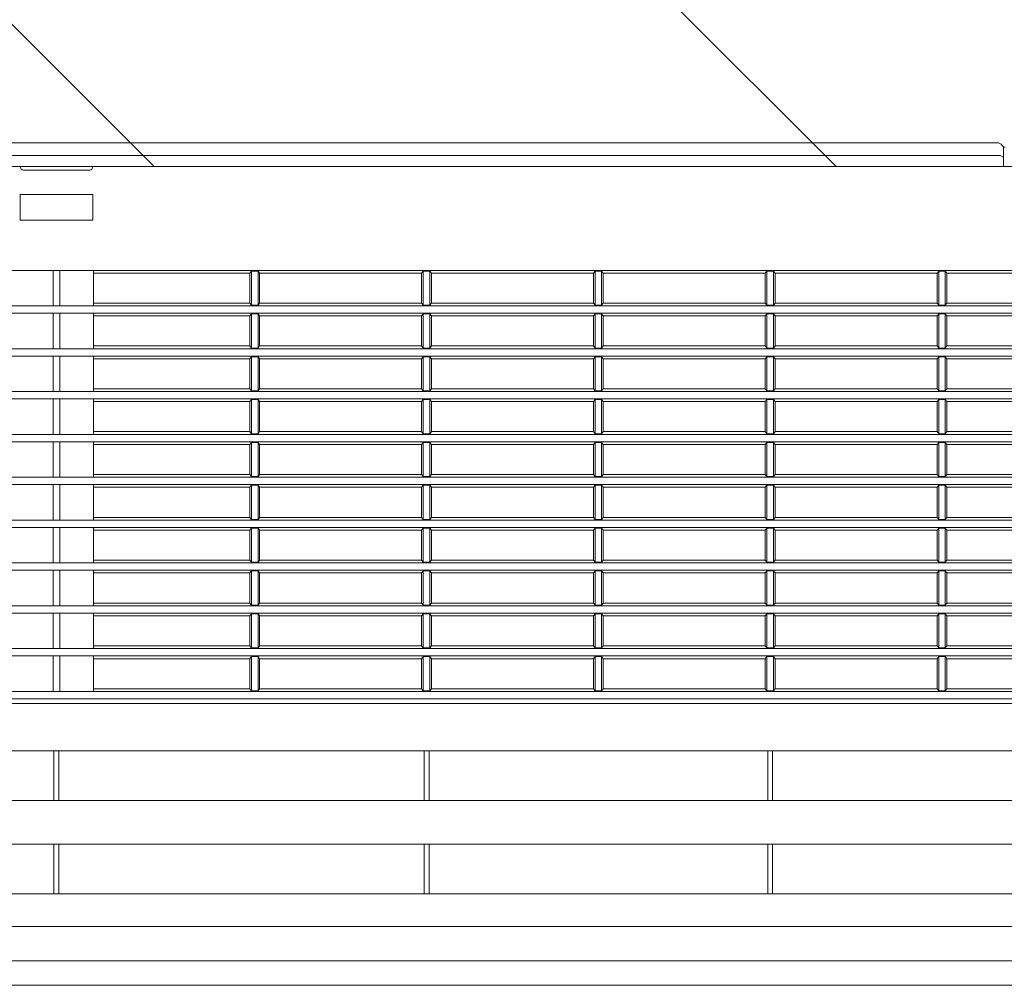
# Model space of a CAD drawing. Header units: millimetres. Extents: x -4612887 to -4536833, y -5457376 to -5415716.
# Tile 111 of 144: x -4579240 to -4578975, y -5437260 to -5436999. Entities that reach past the tile are written whole.
import ezdxf

# ---------------------------------------------------------------- set-up
doc = ezdxf.new("R2010")
doc.units = ezdxf.units.MM
doc.header["$MEASUREMENT"] = 0
doc.layers.add('is_KT-urzadzenia', color=104, linetype='Continuous', lineweight=30)
doc.layers.add('Ściany wewnętrzne', color=7, linetype='Continuous', lineweight=18)

msp = doc.modelspace()

# ---------------------------------------------------------------- hatches: boundary and pattern name
at = {"layer": 'Ściany wewnętrzne', "linetype": 'Continuous'}
h = msp.add_hatch(dxfattribs=at)
h.set_pattern_fill('CEGŁA_ZWYKŁA__2_', color=8, style=0, pattern_type=2)
h.set_pattern_definition([(315, (-4559356.9, -5416807.61), (91.9239, 91.9239), [])])
h.paths.add_polyline_path([(-4575200.69, -5437039.1), (-4575200.69, -5436789.1), (-4580875.69, -5436789.1), (-4580875.69, -5437039.1)])

# ---------------------------------------------------------------- linework, layer by layer
at = {"layer": 'is_KT-urzadzenia', "linetype": 'Continuous', "lineweight": 9}
for p, q in [((-4578976.79, -5437032.68), (-4579635.93, -5437032.68)), ((-4578975.42, -5437033.39), (-4578975.33, -5437033.51)), ((-4578975.07, -5437039.1), (-4578975.07, -5437033.87)), ((-4578976.37, -5437036.11), (-4579636.35, -5437036.11)), ((-4578975.07, -5437036.6), (-4578975.58, -5437036.31)), ((-4579572.73, -5437039.1), (-4579240.19, -5437039.1)), ((-4579239.3, -5437040.09), (-4579221.48, -5437040.09)), ((-4579220.59, -5437039.1), (-4578919.05, -5437039.1)), ((-4579240.19, -5437046.6), (-4579220.59, -5437046.6)), ((-4579240.19, -5437053.52), (-4579240.19, -5437046.6)), ((-4579220.59, -5437053.52), (-4579220.59, -5437046.6)), ((-4579240.19, -5437053.52), (-4579220.59, -5437053.52)), ((-4578826.3, -5437067.09), (-4579746.73, -5437067.09)), ((-4579231.28, -5437076.67), (-4579231.28, -5437067.09)), ((-4579229.5, -5437076.67), (-4579229.5, -5437067.09)), ((-4579220.37, -5437076.67), (-4579220.37, -5437067.09)), ((-4579178.28, -5437067.83), (-4579177.83, -5437067.28)), ((-4579176.05, -5437067.28), (-4579177.83, -5437067.28)), ((-4579177.83, -5437067.28), (-4579176.05, -5437067.28)), ((-4579177.83, -5437076.49), (-4579177.83, -5437067.28)), ((-4579175.61, -5437067.83), (-4579176.05, -5437067.28)), ((-4579176.05, -5437076.49), (-4579176.05, -5437067.28)), ((-4579131.51, -5437067.28), (-4579131.96, -5437067.83)), ((-4579131.51, -5437076.49), (-4579131.51, -5437067.28)), ((-4579129.73, -5437067.28), (-4579131.51, -5437067.28)), ((-4579129.28, -5437067.83), (-4579129.73, -5437067.28)), ((-4579129.73, -5437076.49), (-4579129.73, -5437067.28)), ((-4579085.19, -5437067.28), (-4579085.64, -5437067.83)), ((-4579085.19, -5437076.49), (-4579085.19, -5437067.28)), ((-4579083.41, -5437067.28), (-4579085.19, -5437067.28)), ((-4579083.41, -5437076.49), (-4579083.41, -5437067.28)), ((-4579082.96, -5437067.83), (-4579083.41, -5437067.28)), ((-4579038.87, -5437067.28), (-4579039.31, -5437067.83)), ((-4579038.87, -5437076.49), (-4579038.87, -5437067.28)), ((-4579037.09, -5437067.28), (-4579038.87, -5437067.28)), ((-4579037.09, -5437076.49), (-4579037.09, -5437067.28)), ((-4579036.64, -5437067.83), (-4579037.09, -5437067.28)), ((-4578992.55, -5437067.28), (-4578992.99, -5437067.83)), ((-4578992.55, -5437076.49), (-4578992.55, -5437067.28)), ((-4578990.76, -5437067.28), (-4578992.55, -5437067.28)), ((-4578990.76, -5437076.49), (-4578990.76, -5437067.28)), ((-4578990.32, -5437067.83), (-4578990.76, -5437067.28)), ((-4579220.37, -5437067.83), (-4579178.28, -5437067.83)), ((-4579178.28, -5437075.93), (-4579178.28, -5437067.83)), ((-4579131.96, -5437067.83), (-4579175.61, -5437067.83)), ((-4579175.61, -5437075.93), (-4579175.61, -5437067.83)), ((-4579131.96, -5437067.83), (-4579131.96, -5437075.93)), ((-4579085.64, -5437067.83), (-4579129.28, -5437067.83)), ((-4579129.28, -5437075.93), (-4579129.28, -5437067.83)), ((-4579085.64, -5437067.83), (-4579085.64, -5437075.93)), ((-4579039.31, -5437067.83), (-4579082.96, -5437067.83)), ((-4579082.96, -5437075.93), (-4579082.96, -5437067.83)), ((-4579039.31, -5437067.83), (-4579039.31, -5437075.93)), ((-4578992.99, -5437067.83), (-4579036.64, -5437067.83)), ((-4579036.64, -5437075.93), (-4579036.64, -5437067.83)), ((-4578992.99, -5437067.83), (-4578992.99, -5437075.93)), ((-4578990.32, -5437075.93), (-4578990.32, -5437067.83)), ((-4578946.67, -5437067.83), (-4578990.32, -5437067.83)), ((-4578824.45, -5437076.67), (-4579748.58, -5437076.67)), ((-4579220.37, -5437075.93), (-4579178.28, -5437075.93)), ((-4579178.28, -5437075.93), (-4579177.83, -5437076.49)), ((-4579176.05, -5437076.49), (-4579177.83, -5437076.49)), ((-4579177.83, -5437076.49), (-4579176.05, -5437076.49)), ((-4579175.61, -5437075.93), (-4579176.05, -5437076.49)), ((-4579131.96, -5437075.93), (-4579175.61, -5437075.93)), ((-4579131.51, -5437076.49), (-4579131.96, -5437075.93)), ((-4579129.73, -5437076.49), (-4579131.51, -5437076.49)), ((-4579129.28, -5437075.93), (-4579129.73, -5437076.49)), ((-4579085.64, -5437075.93), (-4579129.28, -5437075.93)), ((-4579085.19, -5437076.49), (-4579085.64, -5437075.93)), ((-4579083.41, -5437076.49), (-4579085.19, -5437076.49)), ((-4579082.96, -5437075.93), (-4579083.41, -5437076.49)), ((-4579039.31, -5437075.93), (-4579082.96, -5437075.93)), ((-4579038.87, -5437076.49), (-4579039.31, -5437075.93)), ((-4579037.09, -5437076.49), (-4579038.87, -5437076.49)), ((-4579036.64, -5437075.93), (-4579037.09, -5437076.49)), ((-4578992.99, -5437075.93), (-4579036.64, -5437075.93)), ((-4578992.55, -5437076.49), (-4578992.99, -5437075.93)), ((-4578990.76, -5437076.49), (-4578992.55, -5437076.49)), ((-4578990.32, -5437075.93), (-4578990.76, -5437076.49)), ((-4578946.67, -5437075.93), (-4578990.32, -5437075.93)), ((-4578824.51, -5437078.65), (-4579748.51, -5437078.65)), ((-4579231.28, -5437088.22), (-4579231.28, -5437078.65)), ((-4579229.5, -5437088.22), (-4579229.5, -5437078.65)), ((-4579220.37, -5437088.22), (-4579220.37, -5437078.65)), ((-4579220.37, -5437079.39), (-4579178.28, -5437079.39)), ((-4579178.28, -5437079.39), (-4579177.83, -5437078.83)), ((-4579178.28, -5437087.48), (-4579178.28, -5437079.39)), ((-4579177.83, -5437078.83), (-4579176.05, -5437078.83)), ((-4579176.05, -5437078.83), (-4579177.83, -5437078.83)), ((-4579177.83, -5437088.04), (-4579177.83, -5437078.83)), ((-4579175.61, -5437079.39), (-4579176.05, -5437078.83)), ((-4579176.05, -5437088.04), (-4579176.05, -5437078.83)), ((-4579131.96, -5437079.39), (-4579175.61, -5437079.39)), ((-4579175.61, -5437087.48), (-4579175.61, -5437079.39)), ((-4579131.51, -5437078.83), (-4579131.96, -5437079.39)), ((-4579131.96, -5437079.39), (-4579131.96, -5437087.48)), ((-4579129.73, -5437078.83), (-4579131.51, -5437078.83)), ((-4579131.51, -5437088.04), (-4579131.51, -5437078.83)), ((-4579129.28, -5437079.39), (-4579129.73, -5437078.83)), ((-4579129.73, -5437088.04), (-4579129.73, -5437078.83)), ((-4579085.64, -5437079.39), (-4579129.28, -5437079.39)), ((-4579129.28, -5437087.48), (-4579129.28, -5437079.39)), ((-4579085.19, -5437078.83), (-4579085.64, -5437079.39)), ((-4579085.64, -5437079.39), (-4579085.64, -5437087.48)), ((-4579083.41, -5437078.83), (-4579085.19, -5437078.83)), ((-4579085.19, -5437088.04), (-4579085.19, -5437078.83)), ((-4579082.96, -5437079.39), (-4579083.41, -5437078.83)), ((-4579083.41, -5437088.04), (-4579083.41, -5437078.83)), ((-4579039.31, -5437079.39), (-4579082.96, -5437079.39)), ((-4579082.96, -5437087.48), (-4579082.96, -5437079.39)), ((-4579038.87, -5437078.83), (-4579039.31, -5437079.39)), ((-4579039.31, -5437079.39), (-4579039.31, -5437087.48)), ((-4579037.09, -5437078.83), (-4579038.87, -5437078.83)), ((-4579038.87, -5437088.04), (-4579038.87, -5437078.83)), ((-4579036.64, -5437079.39), (-4579037.09, -5437078.83)), ((-4579037.09, -5437088.04), (-4579037.09, -5437078.83)), ((-4578992.99, -5437079.39), (-4579036.64, -5437079.39)), ((-4579036.64, -5437087.48), (-4579036.64, -5437079.39)), ((-4578992.55, -5437078.83), (-4578992.99, -5437079.39)), ((-4578992.99, -5437079.39), (-4578992.99, -5437087.48)), ((-4578990.76, -5437078.83), (-4578992.55, -5437078.83)), ((-4578992.55, -5437088.04), (-4578992.55, -5437078.83)), ((-4578990.76, -5437088.04), (-4578990.76, -5437078.83)), ((-4578990.32, -5437079.39), (-4578990.76, -5437078.83)), ((-4578990.32, -5437087.48), (-4578990.32, -5437079.39)), ((-4578946.67, -5437079.39), (-4578990.32, -5437079.39)), ((-4578824.69, -5437088.22), (-4579748.34, -5437088.22)), ((-4579220.37, -5437087.48), (-4579178.28, -5437087.48)), ((-4579178.28, -5437087.48), (-4579177.83, -5437088.04)), ((-4579177.83, -5437088.04), (-4579176.05, -5437088.04)), ((-4579176.05, -5437088.04), (-4579177.83, -5437088.04)), ((-4579175.61, -5437087.48), (-4579176.05, -5437088.04)), ((-4579131.96, -5437087.48), (-4579175.61, -5437087.48)), ((-4579131.51, -5437088.04), (-4579131.96, -5437087.48)), ((-4579129.73, -5437088.04), (-4579131.51, -5437088.04)), ((-4579129.28, -5437087.48), (-4579129.73, -5437088.04)), ((-4579085.64, -5437087.48), (-4579129.28, -5437087.48)), ((-4579085.19, -5437088.04), (-4579085.64, -5437087.48)), ((-4579083.41, -5437088.04), (-4579085.19, -5437088.04)), ((-4579082.96, -5437087.48), (-4579083.41, -5437088.04)), ((-4579039.31, -5437087.48), (-4579082.96, -5437087.48)), ((-4579038.87, -5437088.04), (-4579039.31, -5437087.48)), ((-4579037.09, -5437088.04), (-4579038.87, -5437088.04)), ((-4579036.64, -5437087.48), (-4579037.09, -5437088.04)), ((-4578992.99, -5437087.48), (-4579036.64, -5437087.48)), ((-4578992.55, -5437088.04), (-4578992.99, -5437087.48)), ((-4578990.76, -5437088.04), (-4578992.55, -5437088.04)), ((-4578990.32, -5437087.48), (-4578990.76, -5437088.04)), ((-4578946.67, -5437087.48), (-4578990.32, -5437087.48)), ((-4578824.77, -5437090.2), (-4579748.25, -5437090.2)), ((-4579231.28, -5437099.78), (-4579231.28, -5437090.2)), ((-4579229.5, -5437099.78), (-4579229.5, -5437090.2)), ((-4579220.37, -5437099.78), (-4579220.37, -5437090.2)), ((-4579220.37, -5437090.94), (-4579178.28, -5437090.94)), ((-4579178.28, -5437090.94), (-4579177.83, -5437090.38)), ((-4579178.28, -5437099.04), (-4579178.28, -5437090.94)), ((-4579177.83, -5437090.38), (-4579176.05, -5437090.38)), ((-4579177.83, -5437099.59), (-4579177.83, -5437090.38)), ((-4579176.05, -5437090.38), (-4579177.83, -5437090.38)), ((-4579176.05, -5437099.59), (-4579176.05, -5437090.38)), ((-4579175.61, -5437090.94), (-4579176.05, -5437090.38)), ((-4579175.61, -5437099.04), (-4579175.61, -5437090.94)), ((-4579131.96, -5437090.94), (-4579175.61, -5437090.94)), ((-4579131.51, -5437090.38), (-4579131.96, -5437090.94)), ((-4579131.96, -5437090.94), (-4579131.96, -5437099.04)), ((-4579131.51, -5437099.59), (-4579131.51, -5437090.38)), ((-4579129.73, -5437090.38), (-4579131.51, -5437090.38)), ((-4579129.28, -5437090.94), (-4579129.73, -5437090.38)), ((-4579129.73, -5437099.59), (-4579129.73, -5437090.38)), ((-4579129.28, -5437099.04), (-4579129.28, -5437090.94)), ((-4579085.64, -5437090.94), (-4579129.28, -5437090.94)), ((-4579085.19, -5437090.38), (-4579085.64, -5437090.94)), ((-4579085.64, -5437090.94), (-4579085.64, -5437099.04)), ((-4579085.19, -5437099.59), (-4579085.19, -5437090.38)), ((-4579083.41, -5437090.38), (-4579085.19, -5437090.38)), ((-4579083.41, -5437099.59), (-4579083.41, -5437090.38)), ((-4579082.96, -5437090.94), (-4579083.41, -5437090.38)), ((-4579039.31, -5437090.94), (-4579082.96, -5437090.94)), ((-4579082.96, -5437099.04), (-4579082.96, -5437090.94)), ((-4579038.87, -5437090.38), (-4579039.31, -5437090.94)), ((-4579039.31, -5437090.94), (-4579039.31, -5437099.04)), ((-4579038.87, -5437099.59), (-4579038.87, -5437090.38)), ((-4579037.09, -5437090.38), (-4579038.87, -5437090.38)), ((-4579037.09, -5437099.59), (-4579037.09, -5437090.38)), ((-4579036.64, -5437090.94), (-4579037.09, -5437090.38)), ((-4579036.64, -5437099.04), (-4579036.64, -5437090.94)), ((-4578992.99, -5437090.94), (-4579036.64, -5437090.94)), ((-4578992.55, -5437090.38), (-4578992.99, -5437090.94)), ((-4578992.99, -5437090.94), (-4578992.99, -5437099.04)), ((-4578992.55, -5437099.59), (-4578992.55, -5437090.38)), ((-4578990.76, -5437090.38), (-4578992.55, -5437090.38)), ((-4578990.76, -5437099.59), (-4578990.76, -5437090.38)), ((-4578990.32, -5437090.94), (-4578990.76, -5437090.38)), ((-4578990.32, -5437099.04), (-4578990.32, -5437090.94)), ((-4578946.67, -5437090.94), (-4578990.32, -5437090.94)), ((-4579220.37, -5437099.04), (-4579178.28, -5437099.04)), ((-4579178.28, -5437099.04), (-4579177.83, -5437099.59)), ((-4579175.61, -5437099.04), (-4579176.05, -5437099.59)), ((-4579131.96, -5437099.04), (-4579175.61, -5437099.04)), ((-4579131.51, -5437099.59), (-4579131.96, -5437099.04)), ((-4579129.28, -5437099.04), (-4579129.73, -5437099.59)), ((-4579085.64, -5437099.04), (-4579129.28, -5437099.04)), ((-4579085.19, -5437099.59), (-4579085.64, -5437099.04)), ((-4579082.96, -5437099.04), (-4579083.41, -5437099.59)), ((-4579039.31, -5437099.04), (-4579082.96, -5437099.04)), ((-4579038.87, -5437099.59), (-4579039.31, -5437099.04)), ((-4579036.64, -5437099.04), (-4579037.09, -5437099.59)), ((-4578992.99, -5437099.04), (-4579036.64, -5437099.04)), ((-4578992.55, -5437099.59), (-4578992.99, -5437099.04)), ((-4578990.32, -5437099.04), (-4578990.76, -5437099.59)), ((-4578946.67, -5437099.04), (-4578990.32, -5437099.04)), ((-4578824.98, -5437099.78), (-4579748.05, -5437099.78)), ((-4578825.08, -5437101.75), (-4579747.95, -5437101.75)), ((-4579231.28, -5437111.33), (-4579231.28, -5437101.75)), ((-4579229.5, -5437111.33), (-4579229.5, -5437101.75)), ((-4579220.37, -5437111.33), (-4579220.37, -5437101.75)), ((-4579176.05, -5437099.59), (-4579177.83, -5437099.59)), ((-4579177.83, -5437099.59), (-4579176.05, -5437099.59)), ((-4579129.73, -5437099.59), (-4579131.51, -5437099.59)), ((-4579083.41, -5437099.59), (-4579085.19, -5437099.59)), ((-4579037.09, -5437099.59), (-4579038.87, -5437099.59)), ((-4578990.76, -5437099.59), (-4578992.55, -5437099.59)), ((-4579220.37, -5437102.49), (-4579178.28, -5437102.49)), ((-4579178.28, -5437102.49), (-4579177.83, -5437101.94)), ((-4579178.28, -5437110.59), (-4579178.28, -5437102.49)), ((-4579176.05, -5437101.94), (-4579177.83, -5437101.94)), ((-4579177.83, -5437111.15), (-4579177.83, -5437101.94)), ((-4579177.83, -5437101.94), (-4579176.05, -5437101.94)), ((-4579175.61, -5437102.49), (-4579176.05, -5437101.94)), ((-4579176.05, -5437111.15), (-4579176.05, -5437101.94)), ((-4579131.96, -5437102.49), (-4579175.61, -5437102.49)), ((-4579175.61, -5437110.59), (-4579175.61, -5437102.49)), ((-4579131.51, -5437101.94), (-4579131.96, -5437102.49)), ((-4579131.96, -5437102.49), (-4579131.96, -5437110.59)), ((-4579129.73, -5437101.94), (-4579131.51, -5437101.94)), ((-4579131.51, -5437111.15), (-4579131.51, -5437101.94)), ((-4579129.28, -5437102.49), (-4579129.73, -5437101.94)), ((-4579129.73, -5437111.15), (-4579129.73, -5437101.94)), ((-4579085.64, -5437102.49), (-4579129.28, -5437102.49)), ((-4579129.28, -5437110.59), (-4579129.28, -5437102.49)), ((-4579085.19, -5437101.94), (-4579085.64, -5437102.49)), ((-4579085.64, -5437102.49), (-4579085.64, -5437110.59)), ((-4579083.41, -5437101.94), (-4579085.19, -5437101.94)), ((-4579085.19, -5437111.15), (-4579085.19, -5437101.94)), ((-4579082.96, -5437102.49), (-4579083.41, -5437101.94)), ((-4579083.41, -5437111.15), (-4579083.41, -5437101.94)), ((-4579039.31, -5437102.49), (-4579082.96, -5437102.49)), ((-4579082.96, -5437110.59), (-4579082.96, -5437102.49)), ((-4579038.87, -5437101.94), (-4579039.31, -5437102.49)), ((-4579039.31, -5437102.49), (-4579039.31, -5437110.59)), ((-4579037.09, -5437101.94), (-4579038.87, -5437101.94)), ((-4579038.87, -5437111.15), (-4579038.87, -5437101.94)), ((-4579036.64, -5437102.49), (-4579037.09, -5437101.94)), ((-4579037.09, -5437111.15), (-4579037.09, -5437101.94)), ((-4578992.99, -5437102.49), (-4579036.64, -5437102.49)), ((-4579036.64, -5437110.59), (-4579036.64, -5437102.49)), ((-4578992.55, -5437101.94), (-4578992.99, -5437102.49)), ((-4578992.99, -5437102.49), (-4578992.99, -5437110.59)), ((-4578990.76, -5437101.94), (-4578992.55, -5437101.94)), ((-4578992.55, -5437111.15), (-4578992.55, -5437101.94)), ((-4578990.76, -5437111.15), (-4578990.76, -5437101.94)), ((-4578990.32, -5437102.49), (-4578990.76, -5437101.94)), ((-4578990.32, -5437110.59), (-4578990.32, -5437102.49)), ((-4578946.67, -5437102.49), (-4578990.32, -5437102.49)), ((-4578825.32, -5437111.33), (-4579747.71, -5437111.33)), ((-4579220.37, -5437110.59), (-4579178.28, -5437110.59)), ((-4579178.28, -5437110.59), (-4579177.83, -5437111.15)), ((-4579176.05, -5437111.15), (-4579177.83, -5437111.15)), ((-4579177.83, -5437111.15), (-4579176.05, -5437111.15)), ((-4579175.61, -5437110.59), (-4579176.05, -5437111.15)), ((-4579131.96, -5437110.59), (-4579175.61, -5437110.59)), ((-4579131.51, -5437111.15), (-4579131.96, -5437110.59)), ((-4579129.73, -5437111.15), (-4579131.51, -5437111.15)), ((-4579129.28, -5437110.59), (-4579129.73, -5437111.15)), ((-4579085.64, -5437110.59), (-4579129.28, -5437110.59)), ((-4579085.19, -5437111.15), (-4579085.64, -5437110.59)), ((-4579083.41, -5437111.15), (-4579085.19, -5437111.15)), ((-4579082.96, -5437110.59), (-4579083.41, -5437111.15)), ((-4579039.31, -5437110.59), (-4579082.96, -5437110.59)), ((-4579038.87, -5437111.15), (-4579039.31, -5437110.59)), ((-4579037.09, -5437111.15), (-4579038.87, -5437111.15)), ((-4579036.64, -5437110.59), (-4579037.09, -5437111.15)), ((-4578992.99, -5437110.59), (-4579036.64, -5437110.59)), ((-4578992.55, -5437111.15), (-4578992.99, -5437110.59)), ((-4578990.76, -5437111.15), (-4578992.55, -5437111.15)), ((-4578990.32, -5437110.59), (-4578990.76, -5437111.15)), ((-4578946.67, -5437110.59), (-4578990.32, -5437110.59)), ((-4578825.43, -5437113.31), (-4579747.6, -5437113.31)), ((-4579231.28, -5437122.88), (-4579231.28, -5437113.31)), ((-4579229.5, -5437122.88), (-4579229.5, -5437113.31)), ((-4579220.37, -5437122.88), (-4579220.37, -5437113.31)), ((-4579220.37, -5437114.05), (-4579178.28, -5437114.05)), ((-4579178.28, -5437114.05), (-4579177.83, -5437113.49)), ((-4579178.28, -5437122.14), (-4579178.28, -5437114.05)), ((-4579176.05, -5437113.49), (-4579177.83, -5437113.49)), ((-4579177.83, -5437122.7), (-4579177.83, -5437113.49)), ((-4579177.83, -5437113.49), (-4579176.05, -5437113.49)), ((-4579175.61, -5437114.05), (-4579176.05, -5437113.49)), ((-4579176.05, -5437122.7), (-4579176.05, -5437113.49)), ((-4579131.96, -5437114.05), (-4579175.61, -5437114.05)), ((-4579175.61, -5437122.14), (-4579175.61, -5437114.05)), ((-4579131.51, -5437113.49), (-4579131.96, -5437114.05)), ((-4579131.96, -5437114.05), (-4579131.96, -5437122.14)), ((-4579129.73, -5437113.49), (-4579131.51, -5437113.49)), ((-4579131.51, -5437122.7), (-4579131.51, -5437113.49)), ((-4579129.28, -5437114.05), (-4579129.73, -5437113.49)), ((-4579129.73, -5437122.7), (-4579129.73, -5437113.49)), ((-4579085.64, -5437114.05), (-4579129.28, -5437114.05)), ((-4579129.28, -5437122.14), (-4579129.28, -5437114.05)), ((-4579085.19, -5437113.49), (-4579085.64, -5437114.05)), ((-4579085.64, -5437114.05), (-4579085.64, -5437122.14)), ((-4579083.41, -5437113.49), (-4579085.19, -5437113.49)), ((-4579085.19, -5437122.7), (-4579085.19, -5437113.49)), ((-4579082.96, -5437114.05), (-4579083.41, -5437113.49)), ((-4579083.41, -5437122.7), (-4579083.41, -5437113.49)), ((-4579039.31, -5437114.05), (-4579082.96, -5437114.05)), ((-4579082.96, -5437122.14), (-4579082.96, -5437114.05)), ((-4579038.87, -5437113.49), (-4579039.31, -5437114.05)), ((-4579039.31, -5437114.05), (-4579039.31, -5437122.14)), ((-4579037.09, -5437113.49), (-4579038.87, -5437113.49)), ((-4579038.87, -5437122.7), (-4579038.87, -5437113.49)), ((-4579036.64, -5437114.05), (-4579037.09, -5437113.49)), ((-4579037.09, -5437122.7), (-4579037.09, -5437113.49)), ((-4578992.99, -5437114.05), (-4579036.64, -5437114.05)), ((-4579036.64, -5437122.14), (-4579036.64, -5437114.05)), ((-4578992.55, -5437113.49), (-4578992.99, -5437114.05)), ((-4578992.99, -5437114.05), (-4578992.99, -5437122.14)), ((-4578990.76, -5437113.49), (-4578992.55, -5437113.49)), ((-4578992.55, -5437122.7), (-4578992.55, -5437113.49)), ((-4578990.76, -5437122.7), (-4578990.76, -5437113.49)), ((-4578990.32, -5437114.05), (-4578990.76, -5437113.49)), ((-4578990.32, -5437122.14), (-4578990.32, -5437114.05)), ((-4578946.67, -5437114.05), (-4578990.32, -5437114.05)), ((-4578825.7, -5437122.88), (-4579747.32, -5437122.88)), ((-4579220.37, -5437122.14), (-4579178.28, -5437122.14)), ((-4579178.28, -5437122.14), (-4579177.83, -5437122.7)), ((-4579176.05, -5437122.7), (-4579177.83, -5437122.7)), ((-4579177.83, -5437122.7), (-4579176.05, -5437122.7)), ((-4579175.61, -5437122.14), (-4579176.05, -5437122.7)), ((-4579131.96, -5437122.14), (-4579175.61, -5437122.14)), ((-4579131.51, -5437122.7), (-4579131.96, -5437122.14)), ((-4579129.73, -5437122.7), (-4579131.51, -5437122.7)), ((-4579129.28, -5437122.14), (-4579129.73, -5437122.7)), ((-4579085.64, -5437122.14), (-4579129.28, -5437122.14)), ((-4579085.19, -5437122.7), (-4579085.64, -5437122.14)), ((-4579083.41, -5437122.7), (-4579085.19, -5437122.7)), ((-4579082.96, -5437122.14), (-4579083.41, -5437122.7)), ((-4579039.31, -5437122.14), (-4579082.96, -5437122.14)), ((-4579038.87, -5437122.7), (-4579039.31, -5437122.14)), ((-4579037.09, -5437122.7), (-4579038.87, -5437122.7)), ((-4579036.64, -5437122.14), (-4579037.09, -5437122.7)), ((-4578992.99, -5437122.14), (-4579036.64, -5437122.14)), ((-4578992.55, -5437122.7), (-4578992.99, -5437122.14)), ((-4578990.76, -5437122.7), (-4578992.55, -5437122.7)), ((-4578990.32, -5437122.14), (-4578990.76, -5437122.7)), ((-4578946.67, -5437122.14), (-4578990.32, -5437122.14)), ((-4578825.83, -5437124.86), (-4579747.19, -5437124.86)), ((-4579231.28, -5437134.44), (-4579231.28, -5437124.86)), ((-4579229.5, -5437134.44), (-4579229.5, -5437124.86)), ((-4579220.37, -5437134.44), (-4579220.37, -5437124.86)), ((-4579220.37, -5437125.6), (-4579178.28, -5437125.6)), ((-4579178.28, -5437125.6), (-4579177.83, -5437125.04)), ((-4579178.28, -5437133.7), (-4579178.28, -5437125.6)), ((-4579177.83, -5437134.25), (-4579177.83, -5437125.04)), ((-4579176.05, -5437125.04), (-4579177.83, -5437125.04)), ((-4579177.83, -5437125.04), (-4579176.05, -5437125.04)), ((-4579176.05, -5437134.25), (-4579176.05, -5437125.04)), ((-4579175.61, -5437125.6), (-4579176.05, -5437125.04)), ((-4579175.61, -5437133.7), (-4579175.61, -5437125.6)), ((-4579131.96, -5437125.6), (-4579175.61, -5437125.6)), ((-4579131.51, -5437125.04), (-4579131.96, -5437125.6)), ((-4579131.96, -5437125.6), (-4579131.96, -5437133.7)), ((-4579131.51, -5437134.25), (-4579131.51, -5437125.04)), ((-4579129.73, -5437125.04), (-4579131.51, -5437125.04)), ((-4579129.28, -5437125.6), (-4579129.73, -5437125.04)), ((-4579129.73, -5437134.25), (-4579129.73, -5437125.04)), ((-4579085.64, -5437125.6), (-4579129.28, -5437125.6)), ((-4579129.28, -5437133.7), (-4579129.28, -5437125.6)), ((-4579085.19, -5437125.04), (-4579085.64, -5437125.6)), ((-4579085.64, -5437125.6), (-4579085.64, -5437133.7)), ((-4579083.41, -5437125.04), (-4579085.19, -5437125.04)), ((-4579085.19, -5437134.25), (-4579085.19, -5437125.04)), ((-4579082.96, -5437125.6), (-4579083.41, -5437125.04)), ((-4579083.41, -5437134.25), (-4579083.41, -5437125.04)), ((-4579039.31, -5437125.6), (-4579082.96, -5437125.6)), ((-4579082.96, -5437133.7), (-4579082.96, -5437125.6)), ((-4579038.87, -5437125.04), (-4579039.31, -5437125.6)), ((-4579039.31, -5437125.6), (-4579039.31, -5437133.7)), ((-4579037.09, -5437125.04), (-4579038.87, -5437125.04)), ((-4579038.87, -5437134.25), (-4579038.87, -5437125.04)), ((-4579036.64, -5437125.6), (-4579037.09, -5437125.04)), ((-4579037.09, -5437134.25), (-4579037.09, -5437125.04)), ((-4578992.99, -5437125.6), (-4579036.64, -5437125.6)), ((-4579036.64, -5437133.7), (-4579036.64, -5437125.6)), ((-4578992.55, -5437125.04), (-4578992.99, -5437125.6)), ((-4578992.99, -5437125.6), (-4578992.99, -5437133.7)), ((-4578990.76, -5437125.04), (-4578992.55, -5437125.04)), ((-4578992.55, -5437134.25), (-4578992.55, -5437125.04)), ((-4578990.32, -5437125.6), (-4578990.76, -5437125.04)), ((-4578990.76, -5437134.25), (-4578990.76, -5437125.04)), ((-4578990.32, -5437133.7), (-4578990.32, -5437125.6)), ((-4578946.67, -5437125.6), (-4578990.32, -5437125.6)), ((-4579220.37, -5437133.7), (-4579178.28, -5437133.7)), ((-4579178.28, -5437133.7), (-4579177.83, -5437134.25)), ((-4579175.61, -5437133.7), (-4579176.05, -5437134.25)), ((-4579131.96, -5437133.7), (-4579175.61, -5437133.7)), ((-4579131.51, -5437134.25), (-4579131.96, -5437133.7)), ((-4579129.28, -5437133.7), (-4579129.73, -5437134.25)), ((-4579085.64, -5437133.7), (-4579129.28, -5437133.7)), ((-4579085.19, -5437134.25), (-4579085.64, -5437133.7)), ((-4579082.96, -5437133.7), (-4579083.41, -5437134.25)), ((-4579039.31, -5437133.7), (-4579082.96, -5437133.7)), ((-4579038.87, -5437134.25), (-4579039.31, -5437133.7)), ((-4579036.64, -5437133.7), (-4579037.09, -5437134.25)), ((-4578992.99, -5437133.7), (-4579036.64, -5437133.7)), ((-4578992.55, -5437134.25), (-4578992.99, -5437133.7)), ((-4578990.32, -5437133.7), (-4578990.76, -5437134.25)), ((-4578946.67, -5437133.7), (-4578990.32, -5437133.7)), ((-4578826.14, -5437134.44), (-4579746.89, -5437134.44)), ((-4578826.28, -5437136.41), (-4579746.75, -5437136.41)), ((-4579231.28, -5437145.99), (-4579231.28, -5437136.41)), ((-4579229.5, -5437145.99), (-4579229.5, -5437136.41)), ((-4579220.37, -5437145.99), (-4579220.37, -5437136.41)), ((-4579176.05, -5437134.25), (-4579177.83, -5437134.25)), ((-4579177.83, -5437134.25), (-4579176.05, -5437134.25)), ((-4579129.73, -5437134.25), (-4579131.51, -5437134.25)), ((-4579083.41, -5437134.25), (-4579085.19, -5437134.25)), ((-4579037.09, -5437134.25), (-4579038.87, -5437134.25)), ((-4578990.76, -5437134.25), (-4578992.55, -5437134.25)), ((-4579220.37, -5437137.15), (-4579178.28, -5437137.15)), ((-4579178.28, -5437137.15), (-4579177.83, -5437136.6)), ((-4579178.28, -5437145.25), (-4579178.28, -5437137.15)), ((-4579176.05, -5437136.6), (-4579177.83, -5437136.6)), ((-4579177.83, -5437145.8), (-4579177.83, -5437136.6)), ((-4579177.83, -5437136.6), (-4579176.05, -5437136.6)), ((-4579175.61, -5437137.15), (-4579176.05, -5437136.6)), ((-4579176.05, -5437145.8), (-4579176.05, -5437136.6)), ((-4579131.96, -5437137.15), (-4579175.61, -5437137.15)), ((-4579175.61, -5437145.25), (-4579175.61, -5437137.15)), ((-4579131.51, -5437136.6), (-4579131.96, -5437137.15)), ((-4579131.96, -5437137.15), (-4579131.96, -5437145.25)), ((-4579129.73, -5437136.6), (-4579131.51, -5437136.6)), ((-4579131.51, -5437145.8), (-4579131.51, -5437136.6)), ((-4579129.28, -5437137.15), (-4579129.73, -5437136.6)), ((-4579129.73, -5437145.8), (-4579129.73, -5437136.6)), ((-4579085.64, -5437137.15), (-4579129.28, -5437137.15)), ((-4579129.28, -5437145.25), (-4579129.28, -5437137.15)), ((-4579085.19, -5437136.6), (-4579085.64, -5437137.15)), ((-4579085.64, -5437137.15), (-4579085.64, -5437145.25)), ((-4579083.41, -5437136.6), (-4579085.19, -5437136.6)), ((-4579085.19, -5437145.8), (-4579085.19, -5437136.6)), ((-4579082.96, -5437137.15), (-4579083.41, -5437136.6)), ((-4579083.41, -5437145.8), (-4579083.41, -5437136.6)), ((-4579082.96, -5437145.25), (-4579082.96, -5437137.15)), ((-4579039.31, -5437137.15), (-4579082.96, -5437137.15)), ((-4579038.87, -5437136.6), (-4579039.31, -5437137.15)), ((-4579039.31, -5437137.15), (-4579039.31, -5437145.25)), ((-4579037.09, -5437136.6), (-4579038.87, -5437136.6)), ((-4579038.87, -5437145.8), (-4579038.87, -5437136.6)), ((-4579037.09, -5437145.8), (-4579037.09, -5437136.6)), ((-4579036.64, -5437137.15), (-4579037.09, -5437136.6)), ((-4579036.64, -5437145.25), (-4579036.64, -5437137.15)), ((-4578992.99, -5437137.15), (-4579036.64, -5437137.15)), ((-4578992.55, -5437136.6), (-4578992.99, -5437137.15)), ((-4578992.99, -5437137.15), (-4578992.99, -5437145.25)), ((-4578990.76, -5437136.6), (-4578992.55, -5437136.6)), ((-4578992.55, -5437145.8), (-4578992.55, -5437136.6)), ((-4578990.32, -5437137.15), (-4578990.76, -5437136.6)), ((-4578990.76, -5437145.8), (-4578990.76, -5437136.6)), ((-4578990.32, -5437145.25), (-4578990.32, -5437137.15)), ((-4578946.67, -5437137.15), (-4578990.32, -5437137.15)), ((-4578826.62, -5437145.99), (-4579746.41, -5437145.99)), ((-4579220.37, -5437145.25), (-4579178.28, -5437145.25)), ((-4579178.28, -5437145.25), (-4579177.83, -5437145.8)), ((-4579176.05, -5437145.8), (-4579177.83, -5437145.8)), ((-4579177.83, -5437145.8), (-4579176.05, -5437145.8)), ((-4579175.61, -5437145.25), (-4579176.05, -5437145.8)), ((-4579131.96, -5437145.25), (-4579175.61, -5437145.25)), ((-4579131.51, -5437145.8), (-4579131.96, -5437145.25)), ((-4579129.73, -5437145.8), (-4579131.51, -5437145.8)), ((-4579129.28, -5437145.25), (-4579129.73, -5437145.8)), ((-4579085.64, -5437145.25), (-4579129.28, -5437145.25)), ((-4579085.19, -5437145.8), (-4579085.64, -5437145.25)), ((-4579083.41, -5437145.8), (-4579085.19, -5437145.8)), ((-4579082.96, -5437145.25), (-4579083.41, -5437145.8)), ((-4579039.31, -5437145.25), (-4579082.96, -5437145.25)), ((-4579038.87, -5437145.8), (-4579039.31, -5437145.25)), ((-4579037.09, -5437145.8), (-4579038.87, -5437145.8)), ((-4579036.64, -5437145.25), (-4579037.09, -5437145.8)), ((-4578992.99, -5437145.25), (-4579036.64, -5437145.25)), ((-4578992.55, -5437145.8), (-4578992.99, -5437145.25)), ((-4578990.76, -5437145.8), (-4578992.55, -5437145.8)), ((-4578990.32, -5437145.25), (-4578990.76, -5437145.8)), ((-4578946.67, -5437145.25), (-4578990.32, -5437145.25)), ((-4578826.78, -5437147.96), (-4579746.25, -5437147.96)), ((-4579231.28, -5437157.54), (-4579231.28, -5437147.96)), ((-4579229.5, -5437157.54), (-4579229.5, -5437147.96)), ((-4579220.37, -5437157.54), (-4579220.37, -5437147.96)), ((-4579220.37, -5437148.7), (-4579178.28, -5437148.7)), ((-4579178.28, -5437148.7), (-4579177.83, -5437148.15)), ((-4579178.28, -5437156.8), (-4579178.28, -5437148.7)), ((-4579177.83, -5437157.36), (-4579177.83, -5437148.15)), ((-4579176.05, -5437148.15), (-4579177.83, -5437148.15)), ((-4579177.83, -5437148.15), (-4579176.05, -5437148.15)), ((-4579176.05, -5437157.36), (-4579176.05, -5437148.15)), ((-4579175.61, -5437148.7), (-4579176.05, -5437148.15)), ((-4579131.96, -5437148.7), (-4579175.61, -5437148.7)), ((-4579175.61, -5437156.8), (-4579175.61, -5437148.7)), ((-4579131.51, -5437148.15), (-4579131.96, -5437148.7)), ((-4579131.96, -5437148.7), (-4579131.96, -5437156.8)), ((-4579131.51, -5437157.36), (-4579131.51, -5437148.15)), ((-4579129.73, -5437148.15), (-4579131.51, -5437148.15)), ((-4579129.28, -5437148.7), (-4579129.73, -5437148.15)), ((-4579129.73, -5437157.36), (-4579129.73, -5437148.15)), ((-4579085.64, -5437148.7), (-4579129.28, -5437148.7)), ((-4579129.28, -5437156.8), (-4579129.28, -5437148.7)), ((-4579085.19, -5437148.15), (-4579085.64, -5437148.7)), ((-4579085.64, -5437148.7), (-4579085.64, -5437156.8)), ((-4579085.19, -5437157.36), (-4579085.19, -5437148.15)), ((-4579083.41, -5437148.15), (-4579085.19, -5437148.15)), ((-4579083.41, -5437157.36), (-4579083.41, -5437148.15)), ((-4579082.96, -5437148.7), (-4579083.41, -5437148.15)), ((-4579082.96, -5437156.8), (-4579082.96, -5437148.7)), ((-4579039.31, -5437148.7), (-4579082.96, -5437148.7)), ((-4579038.87, -5437148.15), (-4579039.31, -5437148.7)), ((-4579039.31, -5437148.7), (-4579039.31, -5437156.8)), ((-4579038.87, -5437157.36), (-4579038.87, -5437148.15)), ((-4579037.09, -5437148.15), (-4579038.87, -5437148.15)), ((-4579037.09, -5437157.36), (-4579037.09, -5437148.15)), ((-4579036.64, -5437148.7), (-4579037.09, -5437148.15)), ((-4578992.99, -5437148.7), (-4579036.64, -5437148.7)), ((-4579036.64, -5437156.8), (-4579036.64, -5437148.7)), ((-4578992.55, -5437148.15), (-4578992.99, -5437148.7)), ((-4578992.99, -5437148.7), (-4578992.99, -5437156.8)), ((-4578992.55, -5437157.36), (-4578992.55, -5437148.15)), ((-4578990.76, -5437148.15), (-4578992.55, -5437148.15)), ((-4578990.32, -5437148.7), (-4578990.76, -5437148.15)), ((-4578990.76, -5437157.36), (-4578990.76, -5437148.15)), ((-4578990.32, -5437156.8), (-4578990.32, -5437148.7)), ((-4578946.67, -5437148.7), (-4578990.32, -5437148.7)), ((-4578827.15, -5437157.54), (-4579745.88, -5437157.54)), ((-4579220.37, -5437156.8), (-4579178.28, -5437156.8)), ((-4579178.28, -5437156.8), (-4579177.83, -5437157.36)), ((-4579176.05, -5437157.36), (-4579177.83, -5437157.36)), ((-4579177.83, -5437157.36), (-4579176.05, -5437157.36)), ((-4579175.61, -5437156.8), (-4579176.05, -5437157.36)), ((-4579131.96, -5437156.8), (-4579175.61, -5437156.8)), ((-4579131.51, -5437157.36), (-4579131.96, -5437156.8)), ((-4579129.73, -5437157.36), (-4579131.51, -5437157.36)), ((-4579129.28, -5437156.8), (-4579129.73, -5437157.36)), ((-4579085.64, -5437156.8), (-4579129.28, -5437156.8)), ((-4579085.19, -5437157.36), (-4579085.64, -5437156.8)), ((-4579083.41, -5437157.36), (-4579085.19, -5437157.36)), ((-4579082.96, -5437156.8), (-4579083.41, -5437157.36)), ((-4579039.31, -5437156.8), (-4579082.96, -5437156.8)), ((-4579038.87, -5437157.36), (-4579039.31, -5437156.8)), ((-4579037.09, -5437157.36), (-4579038.87, -5437157.36)), ((-4579036.64, -5437156.8), (-4579037.09, -5437157.36)), ((-4578992.99, -5437156.8), (-4579036.64, -5437156.8)), ((-4578992.55, -5437157.36), (-4578992.99, -5437156.8)), ((-4578990.76, -5437157.36), (-4578992.55, -5437157.36)), ((-4578990.32, -5437156.8), (-4578990.76, -5437157.36)), ((-4578946.67, -5437156.8), (-4578990.32, -5437156.8)), ((-4578827.32, -5437159.52), (-4579745.71, -5437159.52)), ((-4579231.28, -5437169.1), (-4579231.28, -5437159.52)), ((-4579229.5, -5437169.1), (-4579229.5, -5437159.52)), ((-4579220.37, -5437169.1), (-4579220.37, -5437159.52)), ((-4579220.37, -5437160.26), (-4579178.28, -5437160.26)), ((-4579178.28, -5437160.26), (-4579177.83, -5437159.7)), ((-4579178.28, -5437168.36), (-4579178.28, -5437160.26)), ((-4579176.05, -5437159.7), (-4579177.83, -5437159.7)), ((-4579177.83, -5437168.91), (-4579177.83, -5437159.7)), ((-4579177.83, -5437159.7), (-4579176.05, -5437159.7)), ((-4579175.61, -5437160.26), (-4579176.05, -5437159.7)), ((-4579176.05, -5437168.91), (-4579176.05, -5437159.7)), ((-4579131.96, -5437160.26), (-4579175.61, -5437160.26)), ((-4579175.61, -5437168.36), (-4579175.61, -5437160.26)), ((-4579131.51, -5437159.7), (-4579131.96, -5437160.26)), ((-4579131.96, -5437160.26), (-4579131.96, -5437168.36)), ((-4579129.73, -5437159.7), (-4579131.51, -5437159.7)), ((-4579131.51, -5437168.91), (-4579131.51, -5437159.7)), ((-4579129.28, -5437160.26), (-4579129.73, -5437159.7)), ((-4579129.73, -5437168.91), (-4579129.73, -5437159.7)), ((-4579085.64, -5437160.26), (-4579129.28, -5437160.26)), ((-4579129.28, -5437168.36), (-4579129.28, -5437160.26)), ((-4579085.19, -5437159.7), (-4579085.64, -5437160.26)), ((-4579085.64, -5437160.26), (-4579085.64, -5437168.36)), ((-4579083.41, -5437159.7), (-4579085.19, -5437159.7)), ((-4579085.19, -5437168.91), (-4579085.19, -5437159.7)), ((-4579082.96, -5437160.26), (-4579083.41, -5437159.7)), ((-4579083.41, -5437168.91), (-4579083.41, -5437159.7)), ((-4579082.96, -5437168.36), (-4579082.96, -5437160.26)), ((-4579039.31, -5437160.26), (-4579082.96, -5437160.26)), ((-4579038.87, -5437159.7), (-4579039.31, -5437160.26)), ((-4579039.31, -5437160.26), (-4579039.31, -5437168.36)), ((-4579037.09, -5437159.7), (-4579038.87, -5437159.7)), ((-4579038.87, -5437168.91), (-4579038.87, -5437159.7)), ((-4579036.64, -5437160.26), (-4579037.09, -5437159.7)), ((-4579037.09, -5437168.91), (-4579037.09, -5437159.7)), ((-4578992.99, -5437160.26), (-4579036.64, -5437160.26)), ((-4579036.64, -5437168.36), (-4579036.64, -5437160.26)), ((-4578992.55, -5437159.7), (-4578992.99, -5437160.26)), ((-4578992.99, -5437160.26), (-4578992.99, -5437168.36)), ((-4578990.76, -5437159.7), (-4578992.55, -5437159.7)), ((-4578992.55, -5437168.91), (-4578992.55, -5437159.7)), ((-4578990.32, -5437160.26), (-4578990.76, -5437159.7)), ((-4578990.76, -5437168.91), (-4578990.76, -5437159.7)), ((-4578990.32, -5437168.36), (-4578990.32, -5437160.26)), ((-4578946.67, -5437160.26), (-4578990.32, -5437160.26)), ((-4578827.73, -5437169.1), (-4579745.3, -5437169.1)), ((-4579220.37, -5437168.36), (-4579178.28, -5437168.36)), ((-4579178.28, -5437168.36), (-4579177.83, -5437168.91)), ((-4579176.05, -5437168.91), (-4579177.83, -5437168.91)), ((-4579177.83, -5437168.91), (-4579176.05, -5437168.91)), ((-4579175.61, -5437168.36), (-4579176.05, -5437168.91)), ((-4579131.96, -5437168.36), (-4579175.61, -5437168.36)), ((-4579131.51, -5437168.91), (-4579131.96, -5437168.36)), ((-4579129.73, -5437168.91), (-4579131.51, -5437168.91)), ((-4579129.28, -5437168.36), (-4579129.73, -5437168.91)), ((-4579085.64, -5437168.36), (-4579129.28, -5437168.36)), ((-4579085.19, -5437168.91), (-4579085.64, -5437168.36)), ((-4579083.41, -5437168.91), (-4579085.19, -5437168.91)), ((-4579082.96, -5437168.36), (-4579083.41, -5437168.91)), ((-4579039.31, -5437168.36), (-4579082.96, -5437168.36)), ((-4579038.87, -5437168.91), (-4579039.31, -5437168.36)), ((-4579037.09, -5437168.91), (-4579038.87, -5437168.91)), ((-4579036.64, -5437168.36), (-4579037.09, -5437168.91)), ((-4578992.99, -5437168.36), (-4579036.64, -5437168.36)), ((-4578992.55, -5437168.91), (-4578992.99, -5437168.36)), ((-4578990.76, -5437168.91), (-4578992.55, -5437168.91)), ((-4578990.32, -5437168.36), (-4578990.76, -5437168.91)), ((-4578946.67, -5437168.36), (-4578990.32, -5437168.36)), ((-4578827.91, -5437171.07), (-4579745.11, -5437171.07)), ((-4579231.28, -5437180.65), (-4579231.28, -5437171.07)), ((-4579229.5, -5437180.65), (-4579229.5, -5437171.07)), ((-4579220.37, -5437180.65), (-4579220.37, -5437171.07)), ((-4579220.37, -5437171.81), (-4579178.28, -5437171.81)), ((-4579178.28, -5437171.81), (-4579177.83, -5437171.26)), ((-4579178.28, -5437179.91), (-4579178.28, -5437171.81)), ((-4579176.05, -5437171.26), (-4579177.83, -5437171.26)), ((-4579177.83, -5437180.46), (-4579177.83, -5437171.26)), ((-4579177.83, -5437171.26), (-4579176.05, -5437171.26)), ((-4579175.61, -5437171.81), (-4579176.05, -5437171.26)), ((-4579176.05, -5437180.46), (-4579176.05, -5437171.26)), ((-4579131.96, -5437171.81), (-4579175.61, -5437171.81)), ((-4579175.61, -5437179.91), (-4579175.61, -5437171.81)), ((-4579131.51, -5437171.26), (-4579131.96, -5437171.81)), ((-4579131.96, -5437171.81), (-4579131.96, -5437179.91)), ((-4579129.73, -5437171.26), (-4579131.51, -5437171.26)), ((-4579131.51, -5437180.46), (-4579131.51, -5437171.26)), ((-4579129.28, -5437171.81), (-4579129.73, -5437171.26)), ((-4579129.73, -5437180.46), (-4579129.73, -5437171.26)), ((-4579085.64, -5437171.81), (-4579129.28, -5437171.81)), ((-4579129.28, -5437179.91), (-4579129.28, -5437171.81)), ((-4579085.19, -5437171.26), (-4579085.64, -5437171.81)), ((-4579085.64, -5437171.81), (-4579085.64, -5437179.91)), ((-4579083.41, -5437171.26), (-4579085.19, -5437171.26)), ((-4579085.19, -5437180.46), (-4579085.19, -5437171.26)), ((-4579082.96, -5437171.81), (-4579083.41, -5437171.26)), ((-4579083.41, -5437180.46), (-4579083.41, -5437171.26)), ((-4579082.96, -5437179.91), (-4579082.96, -5437171.81)), ((-4579039.31, -5437171.81), (-4579082.96, -5437171.81)), ((-4579038.87, -5437171.26), (-4579039.31, -5437171.81)), ((-4579039.31, -5437171.81), (-4579039.31, -5437179.91)), ((-4579037.09, -5437171.26), (-4579038.87, -5437171.26)), ((-4579038.87, -5437180.46), (-4579038.87, -5437171.26)), ((-4579036.64, -5437171.81), (-4579037.09, -5437171.26)), ((-4579037.09, -5437180.46), (-4579037.09, -5437171.26)), ((-4578992.99, -5437171.81), (-4579036.64, -5437171.81)), ((-4579036.64, -5437179.91), (-4579036.64, -5437171.81)), ((-4578992.55, -5437171.26), (-4578992.99, -5437171.81)), ((-4578992.99, -5437171.81), (-4578992.99, -5437179.91)), ((-4578990.76, -5437171.26), (-4578992.55, -5437171.26)), ((-4578992.55, -5437180.46), (-4578992.55, -5437171.26)), ((-4578990.32, -5437171.81), (-4578990.76, -5437171.26)), ((-4578990.76, -5437180.46), (-4578990.76, -5437171.26)), ((-4578990.32, -5437179.91), (-4578990.32, -5437171.81)), ((-4578946.67, -5437171.81), (-4578990.32, -5437171.81)), ((-4578842.67, -5437180.65), (-4579730.36, -5437180.65)), ((-4579220.37, -5437179.91), (-4579178.28, -5437179.91)), ((-4579178.28, -5437179.91), (-4579177.83, -5437180.46)), ((-4579176.05, -5437180.46), (-4579177.83, -5437180.46)), ((-4579177.83, -5437180.46), (-4579176.05, -5437180.46)), ((-4579175.61, -5437179.91), (-4579176.05, -5437180.46)), ((-4579131.96, -5437179.91), (-4579175.61, -5437179.91)), ((-4579131.51, -5437180.46), (-4579131.96, -5437179.91)), ((-4579129.73, -5437180.46), (-4579131.51, -5437180.46)), ((-4579129.28, -5437179.91), (-4579129.73, -5437180.46)), ((-4579085.64, -5437179.91), (-4579129.28, -5437179.91)), ((-4579085.19, -5437180.46), (-4579085.64, -5437179.91)), ((-4579083.41, -5437180.46), (-4579085.19, -5437180.46)), ((-4579082.96, -5437179.91), (-4579083.41, -5437180.46)), ((-4579039.31, -5437179.91), (-4579082.96, -5437179.91)), ((-4579038.87, -5437180.46), (-4579039.31, -5437179.91)), ((-4579037.09, -5437180.46), (-4579038.87, -5437180.46)), ((-4579036.64, -5437179.91), (-4579037.09, -5437180.46)), ((-4578992.99, -5437179.91), (-4579036.64, -5437179.91)), ((-4578992.55, -5437180.46), (-4578992.99, -5437179.91)), ((-4578990.76, -5437180.46), (-4578992.55, -5437180.46)), ((-4578990.32, -5437179.91), (-4578990.76, -5437180.46)), ((-4578946.67, -5437179.91), (-4578990.32, -5437179.91)), ((-4578791.89, -5437183.86), (-4579781.13, -5437183.86)), ((-4578839.99, -5437182.62), (-4579733.03, -5437182.62)), ((-4579742.51, -5437196.69), (-4578830.51, -5437196.69)), ((-4579231.06, -5437210.02), (-4579231.06, -5437196.69)), ((-4579229.72, -5437210.02), (-4579229.72, -5437196.69)), ((-4579131.29, -5437210.02), (-4579131.29, -5437196.69)), ((-4579129.95, -5437210.02), (-4579129.95, -5437196.69)), ((-4579038.65, -5437210.02), (-4579038.65, -5437196.69)), ((-4579037.31, -5437210.02), (-4579037.31, -5437196.69)), ((-4579742.7, -5437210.02), (-4578830.51, -5437210.02)), ((-4579740.92, -5437221.87), (-4578832.36, -5437221.87)), ((-4579231.06, -5437235.2), (-4579231.06, -5437221.87)), ((-4579229.72, -5437235.2), (-4579229.72, -5437221.87)), ((-4579131.29, -5437235.2), (-4579131.29, -5437221.87)), ((-4579129.95, -5437235.2), (-4579129.95, -5437221.87)), ((-4579038.65, -5437235.2), (-4579038.65, -5437221.87)), ((-4579037.31, -5437235.2), (-4579037.31, -5437221.87)), ((-4579727.31, -5437235.2), (-4578845.71, -5437235.2)), ((-4579749.59, -5437244.01), (-4578823.44, -5437244.01)), ((-4579753.35, -5437253.3), (-4578819.68, -5437253.3)), ((-4579752.07, -5437259.89), (-4578820.95, -5437259.89))]:
    msp.add_line(p, q, dxfattribs=at)
at = {"layer": 'is_KT-urzadzenia', "linetype": 'Continuous', "lineweight": 9, "extrusion": (0, 0, -1)}
for centre, major_axis, start_param, end_param in [((-4578976.79, -5437034.66), (0, 1.97), 0, 0.876058), ((-4578974.65, -5437032.88), (0, 0.987), 3.141598, 4.017656), ((-4578976.37, -5437038.08), (0, 1.97), -0.000003, 0.461287), ((-4579239.3, -5437039.1), (0, 0.987), 3.141593, 4.712389), ((-4579221.48, -5437039.1), (0, 0.987), 1.570796, 3.141593)]:
    msp.add_ellipse(centre, major_axis=major_axis, ratio=0.902143, start_param=start_param, end_param=end_param, dxfattribs=at)
at = {"layer": 'Ściany wewnętrzne', "color": 8, "linetype": 'Continuous', "flags": 128}
msp.add_lwpolyline([(-4580875.69, -5437039.1), (-4575200.69, -5437039.1)], dxfattribs=at)

doc.saveas('drawing.dxf')
